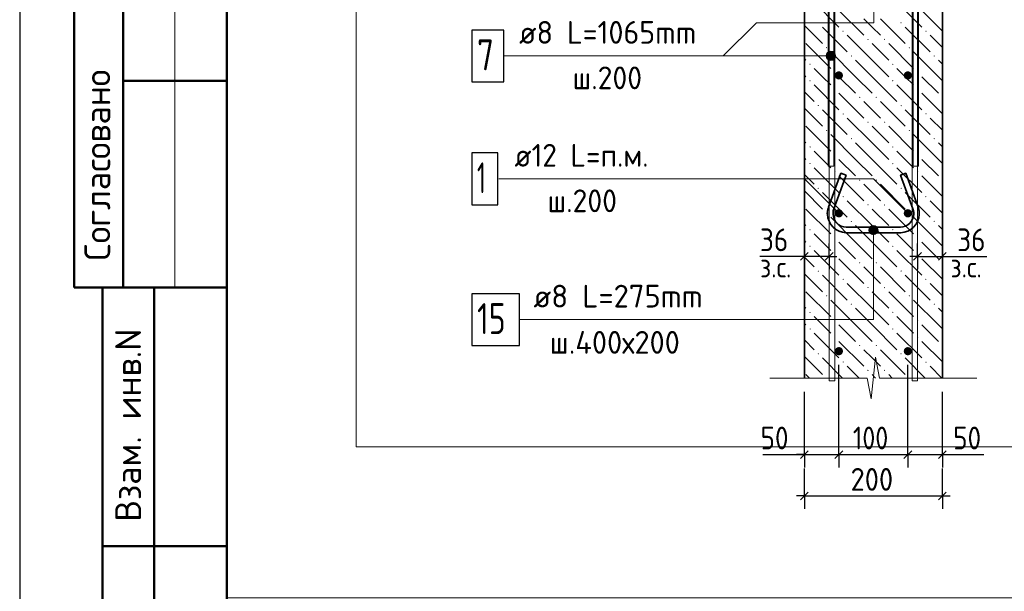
# Model space of a CAD drawing. Header units: millimetres. Extents: x 0 to 42000, y 0 to 29700.
# Tile 2 of 16: x 0 to 9514, y 6064 to 11591. Entities that reach past the tile are written whole.
import ezdxf

# ---------------------------------------------------------------- set-up
doc = ezdxf.new("R2010")
doc.units = ezdxf.units.MM
for name, color, linetype, lineweight in [('Standard', 7, 'Continuous', 25), ('ЖБ Стена верхний уровень', 7, 'Continuous', 35), ('Позиционная метка линия выноска', 7, 'Continuous', 13), ('Примечания', 7, 'Continuous', 13), ('Стена фоновая арматура У1', 7, 'Continuous', 18), ('Стена фоновая арматура Х1', 7, 'Continuous', 35), ('Стена фоновая затяжка С-обр.', 52, 'Continuous', 25)]:
    doc.layers.add(name, color=color, linetype=linetype, lineweight=lineweight)
doc.layers.add('Размерная выноска', color=7, linetype='Continuous')
doc.layers.add('Стена Хомут', color=7, linetype='Continuous', lineweight=25, true_color=0x6e3c1e)
doc.styles.add('ISOCPEUR', font='txt')

msp = doc.modelspace()

# ---------------------------------------------------------------- hatches: boundary and pattern name
at = {"layer": 'ЖБ Стена верхний уровень', "linetype": 'Continuous', "lineweight": 18, "transparency": 33554687}
for points in [[(7710.2, 11560.3), (7716.8, 11566.8), (7723.3, 11560.3), (7716.8, 11553.8)], [(8510.2, 11560.3), (8516.8, 11566.8), (8523.3, 11560.3), (8516.8, 11553.8)], [(7950.3, 11480.3), (7956.8, 11486.8), (7963.3, 11480.3), (7956.8, 11473.8)], [(8750.3, 11480.3), (8756.8, 11486.8), (8763.3, 11480.3), (8756.8, 11473.8)], [(7790.2, 11320.3), (7796.8, 11326.8), (7803.3, 11320.3), (7796.8, 11313.8)], [(8190.2, 11400.3), (8196.8, 11406.8), (8203.3, 11400.3), (8196.8, 11393.8)], [(8350.3, 11400.3), (8356.8, 11406.8), (8363.3, 11400.3), (8356.8, 11393.8)], [(8590.2, 11320.3), (8596.8, 11326.8), (8603.3, 11320.3), (8596.8, 11313.8)], [(8030.2, 11240.3), (8036.8, 11246.8), (8043.3, 11240.3), (8036.8, 11233.8)], [(8830.3, 11240.3), (8836.8, 11246.8), (8843.3, 11240.3), (8836.8, 11233.8)], [(7630.2, 11160.3), (7636.8, 11166.8), (7643.3, 11160.3), (7636.8, 11153.8)], [(8430.2, 11160.3), (8436.8, 11166.8), (8443.3, 11160.3), (8436.8, 11153.8)], [(7870.3, 11080.3), (7876.7, 11086.8), (7883.3, 11080.3), (7876.7, 11073.8)], [(8670.3, 11080.3), (8676.7, 11086.8), (8683.3, 11080.3), (8676.7, 11073.8)], [(7630.2, 11000.3), (7636.8, 11006.8), (7643.3, 11000.3), (7636.8, 10993.8)], [(8430.2, 11000.3), (8436.8, 11006.8), (8443.3, 11000.3), (8436.8, 10993.8)], [(7870.3, 10920.3), (7876.7, 10926.8), (7883.3, 10920.3), (7876.7, 10913.8)], [(8110.2, 10840.3), (8116.8, 10846.8), (8123.3, 10840.3), (8116.8, 10833.8)], [(8270.3, 10840.3), (8276.7, 10846.8), (8283.3, 10840.3), (8276.7, 10833.8)], [(8670.3, 10920.3), (8676.7, 10926.8), (8683.3, 10920.3), (8676.7, 10913.8)], [(7710.2, 10760.3), (7716.8, 10766.8), (7723.3, 10760.3), (7716.8, 10753.8)], [(8510.2, 10760.3), (8516.8, 10766.8), (8523.3, 10760.3), (8516.8, 10753.8)], [(8910.2, 10840.3), (8915.6, 10845.6), (8915.6, 10835)], [(7950.3, 10680.3), (7956.8, 10686.8), (7963.3, 10680.3), (7956.8, 10673.8)], [(8750.3, 10680.3), (8756.8, 10686.8), (8763.3, 10680.3), (8756.8, 10673.8)], [(8190.2, 10600.3), (8196.8, 10606.8), (8203.3, 10600.3), (8196.8, 10593.8)], [(8350.3, 10600.3), (8356.8, 10606.8), (8363.3, 10600.3), (8356.8, 10593.8)], [(7790.2, 10520.3), (7796.8, 10526.8), (7803.3, 10520.3), (7796.8, 10513.8)], [(8590.2, 10520.3), (8596.8, 10526.8), (8603.3, 10520.3), (8596.8, 10513.8)], [(8030.2, 10440.3), (8036.8, 10446.8), (8043.3, 10440.3), (8036.8, 10433.8)], [(8830.3, 10440.3), (8836.8, 10446.8), (8843.3, 10440.3), (8836.8, 10433.8)], [(7630.2, 10360.3), (7636.8, 10366.8), (7643.3, 10360.3), (7636.8, 10353.8)], [(7870.3, 10280.3), (7876.7, 10286.8), (7883.3, 10280.3), (7876.7, 10273.8)], [(8430.2, 10360.3), (8436.8, 10366.8), (8443.3, 10360.3), (8436.8, 10353.8)], [(8670.3, 10280.3), (8676.7, 10286.8), (8683.3, 10280.3), (8676.7, 10273.8)], [(7630.2, 10200.3), (7636.8, 10206.8), (7643.3, 10200.3), (7636.8, 10193.8)], [(8430.2, 10200.3), (8436.8, 10206.8), (8443.3, 10200.3), (8436.8, 10193.8)], [(7870.3, 10120.3), (7876.7, 10126.8), (7883.3, 10120.3), (7876.7, 10113.8)], [(8670.3, 10120.3), (8676.7, 10126.8), (8683.3, 10120.3), (8676.7, 10113.8)], [(8110.2, 10040.3), (8116.8, 10046.8), (8123.3, 10040.3), (8116.8, 10033.8)], [(8270.3, 10040.3), (8276.7, 10046.8), (8283.3, 10040.3), (8276.7, 10033.8)], [(8910.2, 10040.3), (8915.6, 10045.6), (8915.6, 10035)], [(7710.2, 9960.3), (7716.8, 9966.8), (7723.3, 9960.3), (7716.8, 9953.8)], [(8510.2, 9960.3), (8516.8, 9966.8), (8523.3, 9960.3), (8516.8, 9953.8)], [(7950.3, 9880.3), (7956.8, 9886.8), (7963.3, 9880.3), (7956.8, 9873.8)], [(8190.2, 9800.3), (8196.8, 9806.8), (8203.3, 9800.3), (8196.8, 9793.8)], [(8350.3, 9800.3), (8356.8, 9806.8), (8363.3, 9800.3), (8356.8, 9793.8)], [(8750.3, 9880.3), (8756.8, 9886.8), (8763.3, 9880.3), (8756.8, 9873.8)], [(7790.2, 9720.3), (7796.8, 9726.8), (7803.3, 9720.3), (7796.8, 9713.8)], [(8590.2, 9720.3), (8596.8, 9726.8), (8603.3, 9720.3), (8596.8, 9713.8)], [(8030.2, 9640.3), (8036.8, 9646.8), (8043.3, 9640.3), (8036.8, 9633.8)], [(8830.3, 9640.3), (8836.8, 9646.8), (8843.3, 9640.3), (8836.8, 9633.8)], [(7630.2, 9560.3), (7636.8, 9566.8), (7643.3, 9560.3), (7636.8, 9553.8)], [(8430.2, 9560.3), (8436.8, 9566.8), (8443.3, 9560.3), (8436.8, 9553.8)], [(7870.3, 9480.3), (7876.7, 9486.8), (7883.3, 9480.3), (7876.7, 9473.8)], [(8670.3, 9480.3), (8676.7, 9486.8), (8683.3, 9480.3), (8676.7, 9473.8)], [(7630.2, 9400.3), (7636.8, 9406.8), (7643.3, 9400.3), (7636.8, 9393.8)], [(7870.3, 9320.3), (7876.7, 9326.8), (7883.3, 9320.3), (7876.7, 9313.8)], [(8430.2, 9400.3), (8436.8, 9406.8), (8443.3, 9400.3), (8436.8, 9393.8)], [(8670.3, 9320.3), (8676.7, 9326.8), (8683.3, 9320.3), (8676.7, 9313.8)], [(8110.2, 9240.3), (8116.8, 9246.8), (8123.3, 9240.3), (8116.8, 9233.8)], [(8270.3, 9240.3), (8276.7, 9246.8), (8283.3, 9240.3), (8276.7, 9233.8)], [(8910.2, 9240.3), (8915.6, 9245.6), (8915.6, 9235)], [(7710.2, 9160.3), (7716.8, 9166.8), (7723.3, 9160.3), (7716.8, 9153.8)], [(8510.2, 9160.3), (8516.8, 9166.8), (8523.3, 9160.3), (8516.8, 9153.8)], [(7950.3, 9080.3), (7956.8, 9086.8), (7963.3, 9080.3), (7956.8, 9073.8)], [(8750.3, 9080.3), (8756.8, 9086.8), (8763.3, 9080.3), (8756.8, 9073.8)], [(8190.2, 9000.3), (8196.8, 9006.8), (8203.3, 9000.3), (8196.8, 8993.8)], [(8350.3, 9000.3), (8356.8, 9006.8), (8363.3, 9000.3), (8356.8, 8993.8)], [(7790.2, 8920.3), (7796.8, 8926.8), (7803.3, 8920.3), (7796.8, 8913.8)], [(8590.2, 8920.3), (8596.8, 8926.8), (8603.3, 8920.3), (8596.8, 8913.8)], [(7630.2, 8760.3), (7636.8, 8766.8), (7643.3, 8760.3), (7636.8, 8753.8)], [(8030.2, 8840.3), (8036.8, 8846.8), (8043.3, 8840.3), (8036.8, 8833.8)], [(8430.2, 8760.3), (8436.8, 8766.8), (8443.3, 8760.3), (8436.8, 8753.8)], [(8830.3, 8840.3), (8836.8, 8846.8), (8843.3, 8840.3), (8836.8, 8833.8)], [(7870.3, 8680.3), (7876.7, 8686.8), (7883.3, 8680.3), (7876.7, 8673.8)], [(8670.3, 8680.3), (8676.7, 8686.8), (8683.3, 8680.3), (8676.7, 8673.8)], [(7630.2, 8600.3), (7636.8, 8606.8), (7643.3, 8600.3), (7636.8, 8593.8)], [(8430.2, 8600.3), (8436.8, 8606.8), (8443.3, 8600.3), (8436.8, 8593.8)], [(7870.3, 8520.3), (7876.7, 8526.8), (7883.3, 8520.3), (7876.7, 8513.8)], [(8670.3, 8520.3), (8676.7, 8526.8), (8683.3, 8520.3), (8676.7, 8513.8)], [(8110.2, 8440.3), (8116.8, 8446.8), (8123.3, 8440.3), (8116.8, 8433.8)], [(8270.3, 8440.3), (8276.7, 8446.8), (8283.3, 8440.3), (8276.7, 8433.8)], [(8910.2, 8440.3), (8915.6, 8445.6), (8915.6, 8435)], [(7710.2, 8360.3), (7716.8, 8366.8), (7723.3, 8360.3), (7716.8, 8353.8)], [(7950.3, 8280.3), (7956.8, 8286.8), (7963.3, 8280.3), (7956.8, 8273.8)], [(8510.2, 8360.3), (8516.8, 8366.8), (8523.3, 8360.3), (8516.8, 8353.8)], [(8750.3, 8280.3), (8756.8, 8286.8), (8763.3, 8280.3), (8756.8, 8273.8)], [(8190.2, 8200.3), (8196.8, 8206.8), (8203.3, 8200.3), (8196.8, 8193.8)], [(8350.3, 8200.3), (8356.8, 8206.8), (8363.3, 8200.3), (8356.8, 8193.8)], [(7796.2, 8126.3), (7796.8, 8126.8), (7797.3, 8126.3)], [(8596.2, 8126.3), (8596.8, 8126.8), (8597.3, 8126.3)]]:
    msp.add_hatch(color=7, dxfattribs=at).paths.add_polyline_path(points, flags=16)
at = {"layer": 'Позиционная метка линия выноска', "linetype": 'Continuous', "lineweight": 13, "transparency": 33554687}
for points in [[(7800.2, 11218.8), (7800.2, 11263.8), (7793.9, 11241.3)], [(7800.2, 11263.8), (7816.4, 11202.6), (7816.4, 11280)], [(7800.2, 11263.8), (7800.2, 11218.8), (7816.4, 11202.6)], [(7816.4, 11280), (7838.9, 11196.3), (7838.9, 11286.3)], [(7816.4, 11280), (7816.4, 11202.6), (7838.9, 11196.3)], [(7838.9, 11286.3), (7838.9, 11196.3), (7861.4, 11202.6)], [(7838.9, 11286.3), (7861.4, 11202.6), (7861.4, 11280)], [(7861.4, 11280), (7861.4, 11202.6), (7877.6, 11218.8)], [(7861.4, 11280), (7877.6, 11218.8), (7877.6, 11263.8)], [(7877.6, 11263.8), (7877.6, 11218.8), (7883.9, 11241.3)], [(8203.9, 9557.3), (8293.9, 9557.3), (8287.6, 9579.8)], [(8203.9, 9557.3), (8287.6, 9579.8), (8210.2, 9579.8)], [(8210.2, 9534.8), (8293.9, 9557.3), (8203.9, 9557.3)], [(8210.2, 9579.8), (8287.6, 9579.8), (8271.4, 9596)], [(8210.2, 9579.8), (8271.4, 9596), (8226.4, 9596)], [(8210.2, 9534.8), (8287.6, 9534.8), (8293.9, 9557.3)], [(8226.4, 9518.6), (8287.6, 9534.8), (8210.2, 9534.8)], [(8226.4, 9596), (8271.4, 9596), (8248.9, 9602.3)], [(8226.4, 9518.6), (8271.4, 9518.6), (8287.6, 9534.8)], [(8271.4, 9518.6), (8226.4, 9518.6), (8248.9, 9512.3)]]:
    msp.add_hatch(color=7, dxfattribs=at).paths.add_polyline_path(points)
at = {"layer": 'Стена фоновая арматура Х1', "linetype": 'Continuous', "lineweight": 18, "transparency": 33554687}
for points in [[(7955.6, 11052.4), (7952.5, 11067.7), (7943.9, 11080.7), (7930.9, 11089.4), (7915.6, 11092.4), (7900.3, 11089.4), (7887.3, 11080.7), (7878.6, 11067.7), (7875.6, 11052.4), (7878.6, 11037.1), (7887.3, 11024.1), (7900.3, 11015.5), (7915.6, 11012.4), (7930.9, 11015.5), (7943.9, 11024.1), (7952.5, 11037.1)], [(8622.2, 11052.4), (8619.2, 11067.7), (8610.5, 11080.7), (8597.5, 11089.4), (8582.2, 11092.4), (8566.9, 11089.4), (8554, 11080.7), (8545.3, 11067.7), (8542.2, 11052.4), (8545.3, 11037.1), (8554, 11024.1), (8566.9, 11015.5), (8582.2, 11012.4), (8597.5, 11015.5), (8610.5, 11024.1), (8619.2, 11037.1)], [(7955.6, 9719.1), (7952.5, 9734.4), (7943.9, 9747.4), (7930.9, 9756), (7915.6, 9759.1), (7900.3, 9756), (7887.3, 9747.4), (7878.6, 9734.4), (7875.6, 9719.1), (7878.6, 9703.8), (7887.3, 9690.8), (7900.3, 9682.1), (7915.6, 9679.1), (7930.9, 9682.1), (7943.9, 9690.8), (7952.5, 9703.8)], [(8622.2, 9719.1), (8619.2, 9734.4), (8610.5, 9747.4), (8597.5, 9756), (8582.2, 9759.1), (8566.9, 9756), (8554, 9747.4), (8545.3, 9734.4), (8542.2, 9719.1), (8545.3, 9703.8), (8554, 9690.8), (8566.9, 9682.1), (8582.2, 9679.1), (8597.5, 9682.1), (8610.5, 9690.8), (8619.2, 9703.8)], [(7955.6, 8385.8), (7952.5, 8401.1), (7943.9, 8414), (7930.9, 8422.7), (7915.6, 8425.8), (7900.3, 8422.7), (7887.3, 8414), (7878.6, 8401.1), (7875.6, 8385.8), (7878.6, 8370.5), (7887.3, 8357.5), (7900.3, 8348.8), (7915.6, 8345.8), (7930.9, 8348.8), (7943.9, 8357.5), (7952.5, 8370.5)], [(8622.2, 8385.8), (8619.2, 8401.1), (8610.5, 8414), (8597.5, 8422.7), (8582.2, 8425.8), (8566.9, 8422.7), (8554, 8414), (8545.3, 8401.1), (8542.2, 8385.8), (8545.3, 8370.5), (8554, 8357.5), (8566.9, 8348.8), (8582.2, 8345.8), (8597.5, 8348.8), (8610.5, 8357.5), (8619.2, 8370.5)]]:
    msp.add_hatch(color=7, dxfattribs=at).paths.add_polyline_path(points)

# ---------------------------------------------------------------- linework, layer by layer
at = {"layer": 'Standard', "color": 7, "linetype": 'Continuous', "lineweight": 25, "transparency": 33554687}
for p, q in [((2000, 29200), (2000, 1058.3)), ((7619.7, 9339.9), (7544.7, 9264.9)), ((7859.7, 9339.9), (7784.7, 9264.9)), ((8638.1, 9264.9), (8713.1, 9339.9)), ((8878.1, 9264.9), (8953.1, 9339.9)), ((7544.7, 7348.6), (7619.7, 7423.6)), ((7878.1, 7348.6), (7953.1, 7423.6)), ((8544.7, 7348.6), (8619.7, 7423.6)), ((8878.1, 7348.6), (8953.1, 7423.6)), ((7544.7, 6948.6), (7619.7, 7023.6)), ((8878.1, 6948.6), (8953.1, 7023.6))]:
    msp.add_line(p, q, dxfattribs=at)
at = {"layer": 'Standard', "color": 254, "linetype": 'Continuous', "lineweight": 18, "true_color": 0xc4c4ff, "transparency": 33554687}
msp.add_line((3251.8, 16969.3), (3251.8, 7459.6), dxfattribs=at)
at = {"layer": 'Standard', "color": 7, "linetype": 'Continuous', "lineweight": 50, "transparency": 33554687}
for p, q in [((526.8, 15500), (526.8, 9000)), ((526.8, 15500), (526.8, 9000)), ((1000, 15500), (1000, 9000)), ((2000, 11000), (1000, 11000)), ((0, 9000), (6.2, 9000)), ((526.8, 9000), (2000, 9000)), ((800, 500), (800, 9000)), ((800, 500), (800, 9000)), ((1300, 500), (1300, 9000)), ((800, 6500), (2000, 6500))]:
    msp.add_line(p, q, dxfattribs=at)
at = {"layer": 'Standard', "color": 7, "linetype": 'Continuous', "lineweight": 13, "transparency": 33554687}
msp.add_line((1500, 15500), (1500, 9000), dxfattribs=at)
at = {"layer": 'Standard', "color": 7, "linetype": 'Continuous', "lineweight": -3, "transparency": 33554687}
for p, q in [((7582.2, 9302.4), (7582.2, 9427.4)), ((7822.2, 9302.4), (7822.2, 9427.4)), ((8675.6, 9302.4), (8675.6, 9427.4)), ((8915.6, 9302.4), (8915.6, 9427.4)), ((7582.2, 9302.4), (7507.3, 9302.4)), ((7582.2, 9302.4), (7582.2, 9177.4)), ((7822.2, 9302.4), (7582.2, 9302.4)), ((7822.2, 9302.4), (7822.2, 9177.4)), ((7822.2, 9302.4), (7897.2, 9302.4)), ((8675.6, 9302.4), (8600.6, 9302.4)), ((8675.6, 9302.4), (8675.6, 9177.4)), ((8675.6, 9302.4), (8915.6, 9302.4)), ((8915.6, 9302.4), (8915.6, 9177.4)), ((8915.6, 9302.4), (8990.6, 9302.4)), ((7582.2, 7386.1), (7582.2, 7511.1)), ((7915.6, 7386.1), (7915.6, 7511.1)), ((8582.2, 7386.1), (8582.2, 7511.1)), ((8915.6, 7386.1), (8915.6, 7511.1)), ((7582.2, 7386.1), (7507.3, 7386.1)), ((7582.2, 7386.1), (7582.2, 7261.1)), ((7582.2, 7386.1), (7915.6, 7386.1)), ((7915.6, 7386.1), (7915.6, 7261.1)), ((7915.6, 7386.1), (8582.2, 7386.1)), ((8582.2, 7386.1), (8582.2, 7261.1)), ((8582.2, 7386.1), (8915.6, 7386.1)), ((8915.6, 7386.1), (8915.6, 7261.1)), ((8915.6, 7386.1), (8990.6, 7386.1)), ((7582.2, 6986.1), (7582.2, 7252.8)), ((8915.6, 6986.1), (8915.6, 7252.8)), ((7582.2, 6986.1), (7582.2, 7111.1)), ((8915.6, 6986.1), (8915.6, 7111.1)), ((7582.2, 6986.1), (7507.3, 6986.1)), ((7582.2, 6986.1), (7582.2, 6861.1)), ((7582.2, 6986.1), (8915.6, 6986.1)), ((8915.6, 6986.1), (8915.6, 6861.1)), ((8915.6, 6986.1), (8990.6, 6986.1))]:
    msp.add_line(p, q, dxfattribs=at)
at = {"layer": 'Standard', "color": 7, "linetype": 'Continuous', "lineweight": 25, "transparency": 33554687}
msp.add_lwpolyline([(0, 0), (42000, 0), (42000, 29700), (0, 29700), (0, 0)], close=True, dxfattribs=at)
at = {"layer": 'Standard', "color": 7, "linetype": 'Continuous', "lineweight": 50, "transparency": 33554687}
msp.add_lwpolyline([(2000, 29200), (41500, 29200), (41500, 500), (2000, 500), (2000, 29200)], close=True, dxfattribs=at)
at = {"layer": 'Standard', "color": 7, "linetype": 'Continuous', "lineweight": 13, "transparency": 33554687}
for points in [[(31777, 29200), (2000, 29200), (2000, 6000), (31777, 6000), (31777, 29200)], [(2000, 16969.3), (2000, 500), (24618.4, 500), (24618.4, 16969.3), (2000, 16969.3)]]:
    msp.add_lwpolyline(points, dxfattribs=at)
at = {"layer": 'Standard', "color": 254, "linetype": 'Continuous', "lineweight": 18, "true_color": 0xc4c4ff, "transparency": 33554687}
msp.add_lwpolyline([(3251.8, 7459.6), (12442.9, 7459.6), (12442.9, 16969.3)], dxfattribs=at)
at = {"layer": 'Standard', "color": 7, "linetype": 'Continuous', "lineweight": -3, "transparency": 33554687}
for points in [[(7915.6, 7386.1), (7915.6, 7403.1), (7915.6, 7403.1), (7915.6, 7403.1), (7915.6, 7403.1), (7915.6, 8252.4)], [(8582.2, 7386.1), (8582.2, 7403.1), (8582.2, 7403.1), (8582.2, 8252.4)], [(7582.2, 7386.1), (7582.2, 7403.1), (7582.2, 7403.1), (7582.2, 7403.1), (7582.2, 7403.1), (7582.2, 7993)], [(8915.6, 7386.1), (8915.6, 7403.1), (8915.6, 7403.1), (8915.6, 7993)]]:
    msp.add_lwpolyline(points, dxfattribs=at)
at = {"layer": 'ЖБ Стена верхний уровень', "color": 7, "linetype": 'Continuous', "lineweight": 35, "transparency": 33554687}
for p, q in [((7582.2, 12252.4), (7582.2, 8126.3)), ((8915.6, 8126.3), (8915.6, 12252.4))]:
    msp.add_line(p, q, dxfattribs=at)
at = {"layer": 'ЖБ Стена верхний уровень', "color": 9, "linetype": 'Continuous', "lineweight": 18, "true_color": 0xc7c7c7, "transparency": 33554687}
for p, q in [((7676.7, 11760.3), (7916.8, 11520.3)), ((8476.7, 11760.3), (8716.8, 11520.3)), ((7916.8, 11680.3), (8156.8, 11440.3)), ((8716.8, 11680.3), (8915.6, 11481.5)), ((7582.2, 11534.8), (7756.8, 11360.3)), ((7756.8, 11520.3), (7996.8, 11280.3)), ((8236.8, 11520.3), (8156.8, 11600.3)), ((8316.8, 11440.3), (8236.8, 11520.3)), ((8316.8, 11600.3), (8556.8, 11360.3)), ((8556.8, 11520.3), (8796.8, 11280.3)), ((8236.8, 11200.3), (7996.8, 11440.3)), ((8915.6, 11321.5), (8796.8, 11440.3)), ((7596.8, 11360.3), (7836.8, 11120.3)), ((8236.8, 11360.3), (8396.8, 11200.3)), ((8396.8, 11360.3), (8636.8, 11120.3)), ((8076.7, 11040.3), (7836.8, 11280.3)), ((8876.7, 11040.3), (8636.8, 11280.3)), ((7582.2, 11214.8), (7596.8, 11200.3)), ((8076.7, 11200.3), (8236.8, 11040.3)), ((8236.8, 11200.3), (8396.8, 11040.3)), ((8876.7, 11200.3), (8915.6, 11161.5)), ((7582.2, 11054.8), (7596.8, 11040.3)), ((7756.8, 11040.3), (7676.7, 11120.3)), ((7836.8, 10960.3), (7756.8, 11040.3)), ((7916.8, 11040.3), (8076.7, 10880.3)), ((8076.7, 11040.3), (8236.8, 10880.3)), ((8236.8, 11040.3), (8476.7, 10800.3)), ((8556.8, 11040.3), (8476.7, 11120.3)), ((8636.8, 10960.3), (8556.8, 11040.3)), ((8716.8, 11040.3), (8876.7, 10880.3)), ((8876.7, 11040.3), (8915.6, 11001.5)), ((7676.7, 10960.3), (7916.8, 10720.3)), ((8476.7, 10960.3), (8716.8, 10720.3)), ((7582.2, 10894.8), (7676.7, 10800.3)), ((7916.8, 10880.3), (8156.8, 10640.3)), ((8716.8, 10880.3), (8915.6, 10681.5)), ((8236.8, 10720.3), (8156.8, 10800.3)), ((8316.8, 10800.3), (8556.8, 10560.3)), ((7582.2, 10734.8), (7756.8, 10560.3)), ((7756.8, 10720.3), (7996.8, 10480.3)), ((8316.8, 10640.3), (8236.8, 10720.3)), ((8556.8, 10720.3), (8796.8, 10480.3)), ((8236.8, 10400.3), (7996.8, 10640.3)), ((8915.6, 10521.5), (8796.8, 10640.3)), ((7596.8, 10560.3), (7836.8, 10320.3)), ((8076.7, 10240.3), (7836.8, 10480.3)), ((8236.8, 10560.3), (8396.8, 10400.3)), ((8396.8, 10560.3), (8636.8, 10320.3)), ((8876.7, 10240.3), (8636.8, 10480.3)), ((7582.2, 10414.8), (7596.8, 10400.3)), ((8076.7, 10400.3), (8236.8, 10240.3)), ((8236.8, 10400.3), (8396.8, 10240.3)), ((8876.7, 10400.3), (8915.6, 10361.5)), ((7756.8, 10240.3), (7676.7, 10320.3)), ((8556.8, 10240.3), (8476.7, 10320.3)), ((7582.2, 10254.8), (7596.8, 10240.3)), ((7836.8, 10160.3), (7756.8, 10240.3)), ((7916.8, 10240.3), (8076.7, 10080.3)), ((8076.7, 10240.3), (8236.8, 10080.3)), ((8236.8, 10240.3), (8476.7, 10000.3)), ((8636.8, 10160.3), (8556.8, 10240.3)), ((8716.8, 10240.3), (8876.7, 10080.3)), ((8876.7, 10240.3), (8915.6, 10201.5)), ((7582.2, 10094.8), (7676.7, 10000.3)), ((7676.7, 10160.3), (7916.8, 9920.3)), ((8476.7, 10160.3), (8716.8, 9920.3)), ((7916.8, 10080.3), (8156.8, 9840.3)), ((8236.8, 9920.3), (8156.8, 10000.3)), ((8316.8, 10000.3), (8556.8, 9760.3)), ((8716.8, 10080.3), (8915.6, 9881.5)), ((7582.2, 9934.8), (7756.8, 9760.3)), ((7756.8, 9920.3), (7996.8, 9680.3)), ((8316.8, 9840.3), (8236.8, 9920.3)), ((8556.8, 9920.3), (8796.8, 9680.3)), ((8236.8, 9600.3), (7996.8, 9840.3)), ((8915.6, 9721.5), (8796.8, 9840.3)), ((7596.8, 9760.3), (7836.8, 9520.3)), ((8236.8, 9760.3), (8396.8, 9600.3)), ((8396.8, 9760.3), (8636.8, 9520.3)), ((7582.2, 9614.8), (7596.8, 9600.3)), ((8076.7, 9440.3), (7836.8, 9680.3)), ((8876.7, 9440.3), (8636.8, 9680.3)), ((7756.8, 9440.3), (7676.7, 9520.3)), ((8076.7, 9600.3), (8236.8, 9440.3)), ((8236.8, 9600.3), (8396.8, 9440.3)), ((8556.8, 9440.3), (8476.7, 9520.3)), ((8876.7, 9600.3), (8915.6, 9561.5)), ((7582.2, 9454.8), (7596.8, 9440.3)), ((7836.8, 9360.3), (7756.8, 9440.3)), ((7916.8, 9440.3), (8076.7, 9280.3)), ((8076.7, 9440.3), (8236.8, 9280.3)), ((8236.8, 9440.3), (8476.7, 9200.3)), ((8636.8, 9360.3), (8556.8, 9440.3)), ((8716.8, 9440.3), (8876.7, 9280.3)), ((8876.7, 9440.3), (8915.6, 9401.5)), ((7676.7, 9360.3), (7916.8, 9120.3)), ((8476.7, 9360.3), (8716.8, 9120.3)), ((7582.2, 9294.8), (7676.7, 9200.3)), ((7916.8, 9280.3), (8156.8, 9040.3)), ((8716.8, 9280.3), (8915.6, 9081.5)), ((7582.2, 9134.8), (7756.8, 8960.3)), ((8236.8, 9120.3), (8156.8, 9200.3)), ((8316.8, 9200.3), (8556.8, 8960.3)), ((7756.8, 9120.3), (7996.8, 8880.3)), ((8236.8, 8800.3), (7996.8, 9040.3)), ((8316.8, 9040.3), (8236.8, 9120.3)), ((8556.8, 9120.3), (8796.8, 8880.3)), ((8915.6, 8921.5), (8796.8, 9040.3)), ((7596.8, 8960.3), (7836.8, 8720.3)), ((8236.8, 8960.3), (8396.8, 8800.3)), ((8396.8, 8960.3), (8636.8, 8720.3)), ((8076.7, 8640.3), (7836.8, 8880.3)), ((8876.7, 8640.3), (8636.8, 8880.3)), ((7582.2, 8814.8), (7596.8, 8800.3)), ((8076.7, 8800.3), (8236.8, 8640.3)), ((8236.8, 8800.3), (8396.8, 8640.3)), ((8876.7, 8800.3), (8915.6, 8761.5)), ((7756.8, 8640.3), (7676.7, 8720.3)), ((8556.8, 8640.3), (8476.7, 8720.3)), ((7582.2, 8654.8), (7596.8, 8640.3)), ((7836.8, 8560.3), (7756.8, 8640.3)), ((7916.8, 8640.3), (8076.7, 8480.3)), ((8076.7, 8640.3), (8236.8, 8480.3)), ((8236.8, 8640.3), (8476.7, 8400.3)), ((8636.8, 8560.3), (8556.8, 8640.3)), ((8716.8, 8640.3), (8876.7, 8480.3)), ((8876.7, 8640.3), (8915.6, 8601.5)), ((7582.2, 8494.8), (7676.7, 8400.3)), ((7676.7, 8560.3), (7916.8, 8320.3)), ((7916.8, 8480.3), (8156.8, 8240.3)), ((8476.7, 8560.3), (8716.8, 8320.3)), ((8716.8, 8480.3), (8915.6, 8281.5)), ((8236.8, 8320.3), (8156.8, 8400.3)), ((8316.8, 8400.3), (8556.8, 8160.3)), ((7582.2, 8334.8), (7756.8, 8160.3)), ((7756.8, 8320.3), (7950.8, 8126.3)), ((8316.8, 8240.3), (8236.8, 8320.3)), ((8556.8, 8320.3), (8750.8, 8126.3)), ((8110.8, 8126.3), (7996.8, 8240.3)), ((8910.8, 8126.3), (8796.8, 8240.3)), ((7596.8, 8160.3), (7630.8, 8126.3)), ((8236.8, 8160.3), (8270.8, 8126.3)), ((8396.8, 8160.3), (8430.8, 8126.3))]:
    msp.add_line(p, q, dxfattribs=at)
at = {"layer": 'Позиционная метка линия выноска', "color": 7, "linetype": 'Continuous', "lineweight": 13, "transparency": 33554687}
for p, q in [((7793.9, 11241.3), (7793.9, 11241.3)), ((7838.9, 11286.3), (7838.9, 11286.3)), ((7883.9, 11241.3), (7883.9, 11241.3)), ((7838.9, 11196.3), (7838.9, 11196.3)), ((7915.6, 9719.1), (7582.2, 10052.4)), ((8203.9, 9557.3), (8203.9, 9557.3)), ((8248.9, 9602.3), (8248.9, 9602.3)), ((8293.9, 9557.3), (8293.9, 9557.3)), ((8248.9, 9512.3), (8248.9, 9512.3))]:
    msp.add_line(p, q, dxfattribs=at)
for points in [[(6797.8, 11241.3), (7118.8, 11562.3), (8253.4, 11562.3), (8253.4, 12509.1)], [(4679.5, 11241.3), (6797.8, 11241.3), (7838.9, 11241.3)], [(4628.9, 10052.4), (8248.9, 10052.4), (8582.2, 9719.1)], [(4829.5, 8690.6), (8248.9, 8690.6), (8248.9, 9557.3)]]:
    msp.add_lwpolyline(points, dxfattribs=at)
for centre in [(7838.9, 11241.3), (8248.9, 9557.3)]:
    msp.add_circle(centre, 45, dxfattribs=at)
at = {"layer": 'Примечания', "color": 7, "linetype": 'Continuous', "lineweight": 13, "transparency": 33554687}
for p, q in [((8228.9, 7926.3), (8268.9, 8326.3)), ((8268.9, 8326.3), (8308.9, 8126.3)), ((7248.9, 8126.3), (8188.9, 8126.3)), ((8188.9, 8126.3), (8228.9, 7926.3)), ((8308.9, 8126.3), (9248.9, 8126.3)), ((9248.9, 8126.3), (9248.9, 8126.3))]:
    msp.add_line(p, q, dxfattribs=at)
at = {"layer": 'Размерная выноска', "color": 7, "linetype": 'Continuous', "lineweight": -3, "transparency": 33554687}
for p, q in [((7582.2, 9302.4), (7152, 9302.4)), ((8915.6, 9302.4), (9345.8, 9302.4)), ((7182.2, 7386.1), (7582.2, 7386.1)), ((8915.6, 7386.1), (9315.6, 7386.1))]:
    msp.add_line(p, q, dxfattribs=at)
at = {"layer": 'Стена фоновая арматура У1', "color": 7, "linetype": 'Continuous', "lineweight": 13, "transparency": 33554687}
for points in [[(7822.2, 8099.6), (7822.2, 13419.1), (7875.6, 13419.1), (7875.6, 8099.6), (7822.2, 8099.6)], [(8622.2, 8099.6), (8622.2, 13419.1), (8675.6, 13419.1), (8675.6, 8099.6), (8622.2, 8099.6)]]:
    msp.add_lwpolyline(points, dxfattribs=at)
at = {"layer": 'Стена фоновая арматура Х1', "color": 7, "linetype": 'Continuous', "lineweight": 25, "transparency": 33554687}
msp.add_lwpolyline([(4369.5, 9802.4), (4619.5, 9802.4), (4619.5, 10302.4), (4369.5, 10302.4), (4369.5, 9802.4)], dxfattribs=at)
at = {"layer": 'Стена фоновая затяжка С-обр.', "color": 7, "linetype": 'Continuous', "lineweight": 35, "transparency": 33554687}
msp.add_lwpolyline([(7985.5, 10088.7), (7866.6, 9761.9), (7864.8, 9756.5), (7863.3, 9751.2), (7862, 9745.8), (7860.9, 9740.5), (7860.1, 9735), (7859.5, 9729.6), (7859.1, 9724.1), (7858.9, 9718.5), (7858.9, 9712.2), (7862.3, 9688.1), (7870.3, 9663.7), (7882.8, 9641.3), (7898, 9623.1), (7916.2, 9607.9), (7938.6, 9595.4), (7963, 9587.3), (7987.1, 9584), (8510.7, 9584), (8534.8, 9587.3), (8559.2, 9595.4), (8581.6, 9607.9), (8599.8, 9623.1), (8615, 9641.3), (8627.5, 9663.7), (8635.6, 9688.1), (8638.9, 9712.2), (8638.9, 9718.5), (8638.7, 9724.1), (8638.3, 9729.6), (8637.7, 9735), (8636.9, 9740.5), (8635.8, 9745.8), (8634.5, 9751.2), (8633, 9756.5), (8631.3, 9761.9), (8512.3, 10088.7), (8562.4, 10106.9), (8681.7, 9779.3), (8684, 9772.1), (8686.1, 9764.8), (8687.9, 9757.3), (8689.4, 9749.7), (8690.6, 9742.1), (8691.5, 9734.5), (8692, 9726.8), (8692.2, 9719.3), (8692.2, 9708.5), (8687.7, 9676), (8676.6, 9642.1), (8659.1, 9610.9), (8637.7, 9585.2), (8612, 9563.8), (8580.8, 9546.3), (8546.9, 9535.2), (8514.4, 9530.7), (7983.4, 9530.7), (7950.9, 9535.2), (7917, 9546.3), (7885.9, 9563.8), (7860.2, 9585.2), (7838.7, 9610.9), (7821.3, 9642.1), (7810.1, 9676), (7805.6, 9708.5), (7805.6, 9719.3), (7805.8, 9726.8), (7806.4, 9734.5), (7807.2, 9742.1), (7808.4, 9749.7), (7809.9, 9757.3), (7811.7, 9764.8), (7813.8, 9772.1), (7816.2, 9779.3), (7935.4, 10106.9), (7985.5, 10088.7)], dxfattribs=at)
at = {"layer": 'Стена фоновая затяжка С-обр.', "color": 7, "linetype": 'Continuous', "lineweight": 25, "transparency": 33554687}
msp.add_lwpolyline([(4369.5, 8440.7), (4829.5, 8440.7), (4829.5, 8940.7), (4369.5, 8940.7), (4369.5, 8440.7)], dxfattribs=at)
at = {"layer": 'Стена Хомут', "color": 36, "linetype": 'Continuous', "lineweight": 13, "true_color": 0x6e3c1e, "transparency": 33554687}
for points in [[(7812.2, 10173.9), (7812.2, 13221.2)], [(7812.2, 10173.9), (7812.2, 13221.2)], [(7865.6, 13217.6), (7865.6, 10173.9), (7812.2, 10173.9)], [(7865.6, 13217.6), (7865.6, 10173.9), (7812.2, 10173.9)], [(8685.6, 13221.2), (8685.6, 10173.9), (8632.2, 10173.9), (8632.2, 13217.6)], [(8685.6, 13221.2), (8685.6, 10173.9), (8632.2, 10173.9), (8632.2, 13217.6)]]:
    msp.add_lwpolyline(points, dxfattribs=at)
at = {"layer": 'Стена Хомут', "color": 7, "linetype": 'Continuous', "lineweight": 25, "transparency": 33554687}
msp.add_lwpolyline([(4369.5, 10991.3), (4679.5, 10991.3), (4679.5, 11491.3), (4369.5, 11491.3), (4369.5, 10991.3)], dxfattribs=at)
msp.add_lwpolyline([(4369.5, 10991.3), (4679.5, 10991.3), (4679.5, 11491.3), (4369.5, 11491.3), (4369.5, 10991.3)], dxfattribs=at)

# ---------------------------------------------------------------- texts
at = {"layer": 'Standard', "color": 7, "linetype": 'Continuous', "lineweight": 50, "transparency": 33554687, "char_height": 250, "attachment_point": 7, "rotation": 90, "style": 'ISOCPEUR'}
for s, insert, width in [('\\A1;{\\fISOCPEUR|i0|b0;\\H250.000000;\\W1.000000;\\C7;Согласовано}\\P', (875, 9261.5), 2071.875), ('\\A1;{\\fISOCPEUR|i0|b0;\\H250.000000;\\W1.000000;\\C7;Взам. инв.N}\\P', (1173, 6735.9), 1909.099)]:
    msp.add_mtext(s, dxfattribs=dict(at, insert=insert, width=width))
at = {"layer": 'Standard', "color": 7, "linetype": 'Continuous', "lineweight": 25, "transparency": 33554687, "char_height": 220, "attachment_point": 7, "style": 'ISOCPEUR'}
for s, insert, width in [('\\W0.87;36', (7153.1, 9352.4), 403.924), ('\\W0.87;36', (9058.8, 9352.4), 403.932), ('\\W0.97;ш.400х200', (5121.1, 8361.1), 1469.551), ('\\W0.87;50', (7158.7, 7436.1), 403.924), ('\\W0.83;100', (8050.9, 7436.1), 508.571), ('\\W0.87;50', (9019.7, 7436.1), 403.924), ('\\W0.91;200', (8028.9, 7036.1), 561.981)]:
    msp.add_mtext(s, dxfattribs=dict(at, insert=insert, width=width))
at = {"layer": 'Standard', "color": 7, "linetype": 'Continuous', "lineweight": 18, "transparency": 33554687, "char_height": 200, "width": 459.942, "attachment_point": 7, "style": 'ISOCPEUR'}
for insert in [(7153.9, 9099.2), (8993.9, 9099.2)]:
    msp.add_mtext('\\W0.90;з.с.', dxfattribs=dict(at, insert=insert))
at = {"layer": 'Стена фоновая арматура Х1', "color": 7, "linetype": 'Continuous', "lineweight": 13, "transparency": 33554687, "attachment_point": 7, "style": 'ISOCPEUR'}
for s, insert, char_height, width in [('\\W0.94;ø12 L=п.м. ', (4780.9, 10169.8), 220, 1599.141), ('\\W0.56;1', (4419.5, 9912.4), 300, 233.343), ('\\W0.95;ш.200 ', (5099.9, 9729.8), 220, 962.129)]:
    msp.add_mtext(s, dxfattribs=dict(at, insert=insert, char_height=char_height, width=width))
at = {"layer": 'Стена фоновая затяжка С-обр.', "color": 7, "linetype": 'Continuous', "lineweight": 13, "transparency": 33554687, "attachment_point": 7, "style": 'ISOCPEUR'}
for s, insert, char_height, width in [('\\W0.98;ø8 L=275mm ', (4964.6, 8808), 220, 1888.528), ('\\W0.75;15', (4419.5, 8550.6), 300, 472.289)]:
    msp.add_mtext(s, dxfattribs=dict(at, insert=insert, char_height=char_height, width=width))
at = {"layer": 'Стена Хомут', "color": 7, "linetype": 'Continuous', "lineweight": 13, "transparency": 33554687, "attachment_point": 7, "style": 'ISOCPEUR'}
for s, insert, char_height, width in [('\\W0.96;ø8 L=1065mm ', (4825.2, 11358.6), 220, 1996.291), ('\\W0.78;7', (4419.5, 11101.3), 300, 326.426), ('\\W0.78;7', (4419.5, 11101.3), 300, 326.426), ('\\W0.95;ш.200 ', (5342.2, 10918.7), 220, 962.136)]:
    msp.add_mtext(s, dxfattribs=dict(at, insert=insert, char_height=char_height, width=width))

doc.saveas('drawing.dxf')
